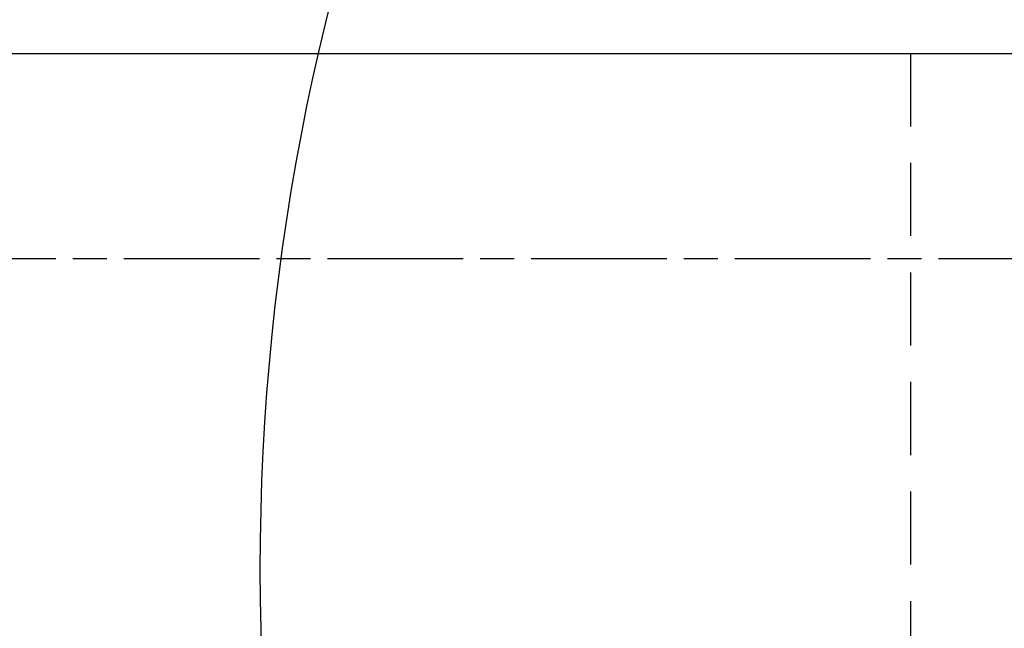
# Model space of a CAD drawing. Header units: millimetres. Extents: x 42924 to 92944, y -369470 to -179866.
# Tile 141 of 256: x 60266 to 60523, y -181103 to -180945. Entities that reach past the tile are written whole.
import ezdxf

# ---------------------------------------------------------------- set-up
doc = ezdxf.new("R2010")
doc.units = ezdxf.units.MM
doc.linetypes.add('CHAIN', pattern=[0.3543, 0.2362, -0.0295, 0.0591, -0.0295])
doc.linetypes.add('HIDDEN', pattern=[9.525, 6.35, -3.175])
for name, color, linetype in [('!! 0_ Istn-sciany', 8, 'Continuous'), ('!! 0_ Istn-widok', 8, 'Continuous'), ('!! 1_droga ewakuacyjna', 6, 'CHAIN')]:
    doc.layers.add(name, color=color, linetype=linetype)
doc.layers.add('E_SAP_ZASIĘG', color=150, linetype='Continuous', plot=False)

msp = doc.modelspace()

# ---------------------------------------------------------------- linework, layer by layer
at = {"layer": '!! 0_ Istn-sciany'}
msp.add_lwpolyline([(60216.56735, -180953.3878), (61201.56735, -180953.3878)], dxfattribs=at)
at = {"layer": '!! 0_ Istn-widok', "linetype": 'HIDDEN', "ltscale": 3}
msp.add_line((60498.57394, -180953.3878), (60498.57394, -181228.3878), dxfattribs=at)
at = {"layer": '!! 1_droga ewakuacyjna', "ltscale": 150}
msp.add_lwpolyline([(59496.13094, -181226.76996), (59496.13094, -181006.88503), (61788.86801, -181006.88503), (61788.86801, -180651.84797)], dxfattribs=at)
at = {"layer": 'E_SAP_ZASIĘG'}
for centre in [(60076.8218, -181088.08994), (60928.90732, -181088.08994)]:
    msp.add_circle(centre, 600, dxfattribs=at)

doc.saveas('drawing.dxf')
